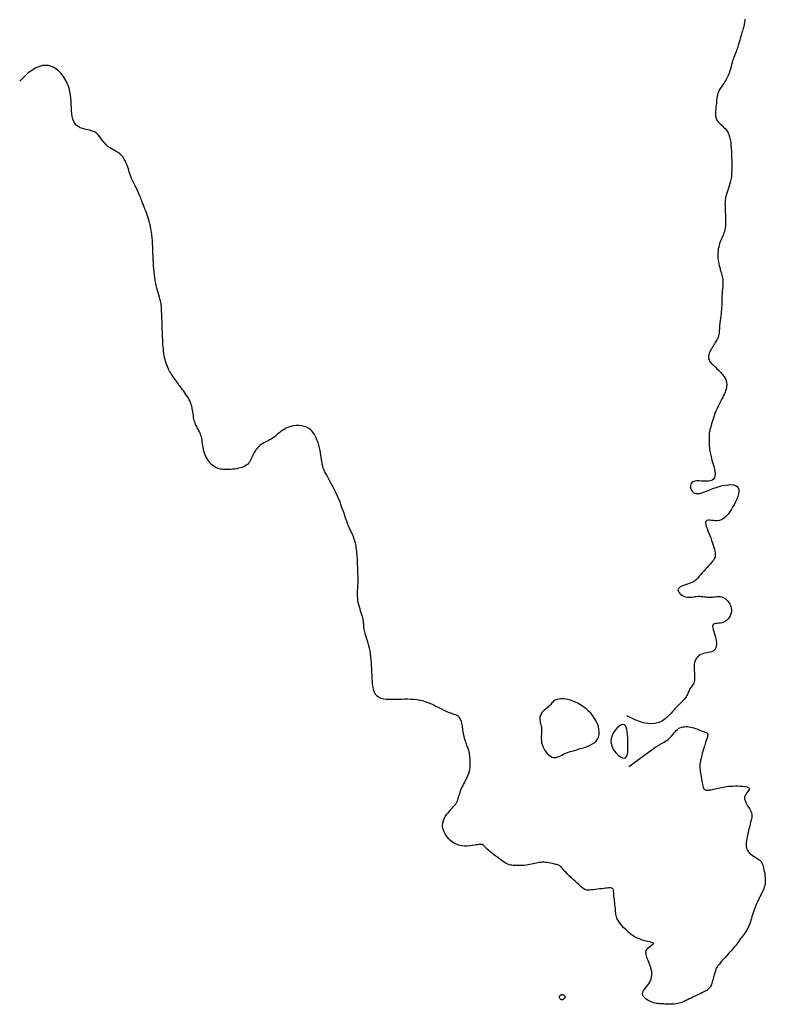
# Model space of a CAD drawing. Header units: millimetres. Extents: x 32690613 to 32693367, y 5343692 to 5344708.
# Tile 235 of 256: x 32692737 to 32692767, y 5343841 to 5343879. Entities that reach past the tile are written whole.
import ezdxf

# ---------------------------------------------------------------- set-up
doc = ezdxf.new("R2010")
doc.units = ezdxf.units.MM
doc.header["$LTSCALE"] = 20
doc.layers.add('02-DGM_HL_493.00', color=102, linetype='Continuous')

msp = doc.modelspace()

# ---------------------------------------------------------------- linework, layer by layer
at = {"layer": '02-DGM_HL_493.00', "elevation": 493, "flags": 128}
for points in [[(32692765.777, 5343879.487), (32692765.774, 5343879.428), (32692765.768, 5343879.375), (32692765.762, 5343879.327), (32692765.754, 5343879.283), (32692765.744, 5343879.24), (32692765.734, 5343879.198), (32692765.722, 5343879.155), (32692765.708, 5343879.109), (32692765.694, 5343879.06), (32692765.679, 5343879.007), (32692765.663, 5343878.951), (32692765.646, 5343878.893), (32692765.628, 5343878.833), (32692765.61, 5343878.771), (32692765.592, 5343878.708), (32692765.574, 5343878.645), (32692765.555, 5343878.582), (32692765.537, 5343878.519), (32692765.519, 5343878.458), (32692765.501, 5343878.398), (32692765.483, 5343878.341), (32692765.465, 5343878.287), (32692765.447, 5343878.236), (32692765.43, 5343878.189), (32692765.413, 5343878.147), (32692765.397, 5343878.107), (32692765.38, 5343878.069), (32692765.364, 5343878.03), (32692765.347, 5343877.989), (32692765.33, 5343877.944), (32692765.312, 5343877.892), (32692765.294, 5343877.834), (32692765.275, 5343877.766), (32692765.255, 5343877.691), (32692765.234, 5343877.609), (32692765.21, 5343877.524), (32692765.183, 5343877.436), (32692765.153, 5343877.347), (32692765.119, 5343877.26), (32692765.081, 5343877.175), (32692765.038, 5343877.094), (32692764.992, 5343877.017), (32692764.944, 5343876.944), (32692764.897, 5343876.874), (32692764.85, 5343876.806), (32692764.807, 5343876.74), (32692764.768, 5343876.675), (32692764.736, 5343876.611), (32692764.711, 5343876.547), (32692764.692, 5343876.484), (32692764.679, 5343876.42), (32692764.669, 5343876.355), (32692764.663, 5343876.289), (32692764.657, 5343876.221), (32692764.652, 5343876.151), (32692764.645, 5343876.079), (32692764.637, 5343876.005), (32692764.628, 5343875.929), (32692764.62, 5343875.852), (32692764.616, 5343875.776), (32692764.616, 5343875.701), (32692764.624, 5343875.629), (32692764.641, 5343875.56), (32692764.668, 5343875.496), (32692764.708, 5343875.438), (32692764.757, 5343875.383), (32692764.814, 5343875.329), (32692764.875, 5343875.275), (32692764.937, 5343875.219), (32692764.998, 5343875.157), (32692765.055, 5343875.09), (32692765.104, 5343875.013), (32692765.144, 5343874.926), (32692765.175, 5343874.83), (32692765.199, 5343874.725), (32692765.217, 5343874.614), (32692765.229, 5343874.498), (32692765.238, 5343874.377), (32692765.245, 5343874.254), (32692765.25, 5343874.129), (32692765.255, 5343874.004), (32692765.259, 5343873.88), (32692765.261, 5343873.757), (32692765.262, 5343873.636), (32692765.26, 5343873.518), (32692765.255, 5343873.402), (32692765.245, 5343873.29), (32692765.231, 5343873.183), (32692765.212, 5343873.081), (32692765.189, 5343872.983), (32692765.162, 5343872.891), (32692765.135, 5343872.804), (32692765.107, 5343872.722), (32692765.08, 5343872.646), (32692765.056, 5343872.574), (32692765.035, 5343872.508), (32692765.019, 5343872.448), (32692765.008, 5343872.392), (32692765, 5343872.34), (32692764.995, 5343872.291), (32692764.993, 5343872.246), (32692764.992, 5343872.202), (32692764.993, 5343872.159), (32692764.995, 5343872.118), (32692764.996, 5343872.076), (32692764.998, 5343872.033), (32692765, 5343871.99), (32692765.002, 5343871.944), (32692765.003, 5343871.896), (32692765.005, 5343871.844), (32692765.008, 5343871.789), (32692765.01, 5343871.729), (32692765.012, 5343871.664), (32692765.014, 5343871.595), (32692765.016, 5343871.523), (32692765.015, 5343871.45), (32692765.013, 5343871.376), (32692765.008, 5343871.302), (32692765, 5343871.23), (32692764.988, 5343871.161), (32692764.972, 5343871.096), (32692764.952, 5343871.033), (32692764.93, 5343870.973), (32692764.905, 5343870.915), (32692764.88, 5343870.856), (32692764.854, 5343870.798), (32692764.828, 5343870.738), (32692764.804, 5343870.676), (32692764.781, 5343870.611), (32692764.761, 5343870.543), (32692764.743, 5343870.473), (32692764.729, 5343870.402), (32692764.717, 5343870.329), (32692764.71, 5343870.255), (32692764.706, 5343870.18), (32692764.706, 5343870.105), (32692764.712, 5343870.03), (32692764.721, 5343869.956), (32692764.733, 5343869.882), (32692764.748, 5343869.81), (32692764.765, 5343869.74), (32692764.783, 5343869.672), (32692764.802, 5343869.605), (32692764.82, 5343869.542), (32692764.838, 5343869.482), (32692764.854, 5343869.424), (32692764.869, 5343869.369), (32692764.882, 5343869.315), (32692764.893, 5343869.263), (32692764.902, 5343869.212), (32692764.909, 5343869.162), (32692764.912, 5343869.112), (32692764.913, 5343869.062), (32692764.911, 5343869.011), (32692764.907, 5343868.96), (32692764.901, 5343868.907), (32692764.895, 5343868.853), (32692764.889, 5343868.797), (32692764.884, 5343868.738), (32692764.879, 5343868.677), (32692764.876, 5343868.613), (32692764.874, 5343868.546), (32692764.873, 5343868.476), (32692764.872, 5343868.403), (32692764.871, 5343868.327), (32692764.869, 5343868.249), (32692764.865, 5343868.168), (32692764.86, 5343868.084), (32692764.853, 5343867.999), (32692764.845, 5343867.912), (32692764.835, 5343867.825), (32692764.824, 5343867.74), (32692764.813, 5343867.657), (32692764.803, 5343867.579), (32692764.793, 5343867.506), (32692764.786, 5343867.439), (32692764.78, 5343867.38), (32692764.775, 5343867.328), (32692764.772, 5343867.282), (32692764.77, 5343867.242), (32692764.769, 5343867.205), (32692764.768, 5343867.172), (32692764.767, 5343867.142), (32692764.765, 5343867.113), (32692764.763, 5343867.085), (32692764.759, 5343867.058), (32692764.754, 5343867.03), (32692764.748, 5343867.003), (32692764.741, 5343866.975), (32692764.732, 5343866.946), (32692764.72, 5343866.917), (32692764.707, 5343866.886), (32692764.692, 5343866.853), (32692764.674, 5343866.818), (32692764.654, 5343866.782), (32692764.632, 5343866.743), (32692764.607, 5343866.702), (32692764.581, 5343866.658), (32692764.553, 5343866.611), (32692764.522, 5343866.562), (32692764.49, 5343866.509), (32692764.458, 5343866.454), (32692764.426, 5343866.397), (32692764.398, 5343866.339), (32692764.373, 5343866.281), (32692764.354, 5343866.224), (32692764.343, 5343866.169), (32692764.34, 5343866.115), (32692764.347, 5343866.065), (32692764.363, 5343866.017), (32692764.386, 5343865.971), (32692764.417, 5343865.927), (32692764.452, 5343865.885), (32692764.491, 5343865.844), (32692764.533, 5343865.803), (32692764.576, 5343865.763), (32692764.619, 5343865.723), (32692764.662, 5343865.683), (32692764.704, 5343865.643), (32692764.745, 5343865.603), (32692764.785, 5343865.563), (32692764.824, 5343865.523), (32692764.86, 5343865.482), (32692764.894, 5343865.442), (32692764.926, 5343865.401), (32692764.954, 5343865.361), (32692764.98, 5343865.32), (32692765.003, 5343865.278), (32692765.022, 5343865.236), (32692765.038, 5343865.193), (32692765.05, 5343865.149), (32692765.058, 5343865.104), (32692765.061, 5343865.057), (32692765.061, 5343865.01), (32692765.057, 5343864.96), (32692765.048, 5343864.909), (32692765.035, 5343864.855), (32692765.017, 5343864.799), (32692764.995, 5343864.74), (32692764.969, 5343864.678), (32692764.938, 5343864.612), (32692764.903, 5343864.544), (32692764.866, 5343864.472), (32692764.826, 5343864.398), (32692764.786, 5343864.321), (32692764.745, 5343864.241), (32692764.705, 5343864.158), (32692764.667, 5343864.074), (32692764.631, 5343863.987), (32692764.597, 5343863.899), (32692764.566, 5343863.812), (32692764.537, 5343863.726), (32692764.51, 5343863.642), (32692764.486, 5343863.563), (32692764.464, 5343863.49), (32692764.445, 5343863.423), (32692764.428, 5343863.363), (32692764.413, 5343863.31), (32692764.4, 5343863.261), (32692764.389, 5343863.214), (32692764.38, 5343863.168), (32692764.373, 5343863.121), (32692764.367, 5343863.071), (32692764.363, 5343863.017), (32692764.361, 5343862.956), (32692764.361, 5343862.891), (32692764.361, 5343862.822), (32692764.363, 5343862.751), (32692764.367, 5343862.679), (32692764.372, 5343862.608), (32692764.378, 5343862.54), (32692764.385, 5343862.475), (32692764.393, 5343862.415), (32692764.402, 5343862.359), (32692764.414, 5343862.303), (32692764.427, 5343862.248), (32692764.442, 5343862.189), (32692764.459, 5343862.126), (32692764.479, 5343862.057), (32692764.501, 5343861.979), (32692764.526, 5343861.892), (32692764.552, 5343861.799), (32692764.574, 5343861.702), (32692764.591, 5343861.606), (32692764.599, 5343861.514), (32692764.595, 5343861.43), (32692764.577, 5343861.357), (32692764.542, 5343861.3), (32692764.487, 5343861.26), (32692764.417, 5343861.236), (32692764.334, 5343861.224), (32692764.244, 5343861.221), (32692764.149, 5343861.223), (32692764.056, 5343861.228), (32692763.966, 5343861.232), (32692763.886, 5343861.233), (32692763.817, 5343861.226), (32692763.76, 5343861.213), (32692763.715, 5343861.193), (32692763.68, 5343861.167), (32692763.654, 5343861.136), (32692763.637, 5343861.1), (32692763.629, 5343861.059), (32692763.627, 5343861.014), (32692763.632, 5343860.966), (32692763.645, 5343860.916), (32692763.665, 5343860.868), (32692763.693, 5343860.824), (32692763.731, 5343860.786), (32692763.778, 5343860.756), (32692763.836, 5343860.738), (32692763.905, 5343860.733), (32692763.986, 5343860.744), (32692764.077, 5343860.767), (32692764.177, 5343860.801), (32692764.284, 5343860.842), (32692764.398, 5343860.887), (32692764.516, 5343860.933), (32692764.638, 5343860.977), (32692764.761, 5343861.017), (32692764.885, 5343861.049), (32692765.005, 5343861.072), (32692765.121, 5343861.085), (32692765.228, 5343861.087), (32692765.323, 5343861.077), (32692765.405, 5343861.054), (32692765.469, 5343861.016), (32692765.514, 5343860.963), (32692765.537, 5343860.894), (32692765.539, 5343860.811), (32692765.525, 5343860.718), (32692765.496, 5343860.616), (32692765.456, 5343860.51), (32692765.407, 5343860.402), (32692765.352, 5343860.295), (32692765.294, 5343860.192), (32692765.235, 5343860.095), (32692765.175, 5343860.005), (32692765.115, 5343859.924), (32692765.052, 5343859.852), (32692764.987, 5343859.791), (32692764.919, 5343859.741), (32692764.847, 5343859.702), (32692764.772, 5343859.677), (32692764.693, 5343859.664), (32692764.612, 5343859.662), (32692764.532, 5343859.666), (32692764.456, 5343859.673), (32692764.386, 5343859.678), (32692764.325, 5343859.679), (32692764.277, 5343859.671), (32692764.243, 5343859.65), (32692764.225, 5343859.615), (32692764.223, 5343859.565), (32692764.233, 5343859.503), (32692764.254, 5343859.431), (32692764.283, 5343859.35), (32692764.317, 5343859.263), (32692764.354, 5343859.171), (32692764.393, 5343859.076), (32692764.43, 5343858.98), (32692764.465, 5343858.885), (32692764.498, 5343858.791), (32692764.528, 5343858.701), (32692764.554, 5343858.614), (32692764.575, 5343858.533), (32692764.592, 5343858.458), (32692764.603, 5343858.392), (32692764.609, 5343858.334), (32692764.608, 5343858.283), (32692764.6, 5343858.237), (32692764.586, 5343858.194), (32692764.565, 5343858.151), (32692764.536, 5343858.108), (32692764.5, 5343858.061), (32692764.456, 5343858.008), (32692764.405, 5343857.948), (32692764.347, 5343857.883), (32692764.286, 5343857.814), (32692764.222, 5343857.743), (32692764.158, 5343857.673), (32692764.096, 5343857.604), (32692764.038, 5343857.539), (32692763.986, 5343857.48), (32692763.941, 5343857.428), (32692763.902, 5343857.383), (32692763.865, 5343857.344), (32692763.83, 5343857.31), (32692763.793, 5343857.28), (32692763.751, 5343857.253), (32692763.704, 5343857.228), (32692763.647, 5343857.204), (32692763.581, 5343857.181), (32692763.507, 5343857.158), (32692763.43, 5343857.133), (32692763.355, 5343857.107), (32692763.284, 5343857.079), (32692763.223, 5343857.048), (32692763.175, 5343857.013), (32692763.144, 5343856.974), (32692763.134, 5343856.931), (32692763.142, 5343856.885), (32692763.166, 5343856.838), (32692763.203, 5343856.792), (32692763.251, 5343856.749), (32692763.307, 5343856.711), (32692763.368, 5343856.679), (32692763.431, 5343856.656), (32692763.494, 5343856.642), (32692763.556, 5343856.637), (32692763.619, 5343856.639), (32692763.681, 5343856.645), (32692763.743, 5343856.653), (32692763.806, 5343856.663), (32692763.868, 5343856.671), (32692763.93, 5343856.675), (32692763.993, 5343856.675), (32692764.055, 5343856.672), (32692764.118, 5343856.665), (32692764.181, 5343856.657), (32692764.244, 5343856.65), (32692764.307, 5343856.643), (32692764.369, 5343856.639), (32692764.432, 5343856.639), (32692764.494, 5343856.644), (32692764.556, 5343856.652), (32692764.618, 5343856.66), (32692764.68, 5343856.666), (32692764.741, 5343856.669), (32692764.802, 5343856.666), (32692764.863, 5343856.654), (32692764.923, 5343856.631), (32692764.983, 5343856.596), (32692765.041, 5343856.549), (32692765.095, 5343856.493), (32692765.143, 5343856.429), (32692765.185, 5343856.36), (32692765.217, 5343856.285), (32692765.239, 5343856.209), (32692765.249, 5343856.131), (32692765.245, 5343856.055), (32692765.229, 5343855.98), (32692765.201, 5343855.909), (32692765.164, 5343855.844), (32692765.118, 5343855.784), (32692765.066, 5343855.732), (32692765.007, 5343855.689), (32692764.945, 5343855.655), (32692764.879, 5343855.633), (32692764.813, 5343855.62), (32692764.749, 5343855.612), (32692764.687, 5343855.607), (32692764.632, 5343855.602), (32692764.583, 5343855.594), (32692764.545, 5343855.58), (32692764.519, 5343855.558), (32692764.506, 5343855.525), (32692764.504, 5343855.481), (32692764.512, 5343855.429), (32692764.527, 5343855.369), (32692764.548, 5343855.303), (32692764.571, 5343855.231), (32692764.594, 5343855.156), (32692764.615, 5343855.079), (32692764.633, 5343855), (32692764.645, 5343854.921), (32692764.652, 5343854.845), (32692764.652, 5343854.772), (32692764.645, 5343854.703), (32692764.629, 5343854.641), (32692764.604, 5343854.588), (32692764.569, 5343854.543), (32692764.524, 5343854.509), (32692764.47, 5343854.484), (32692764.409, 5343854.465), (32692764.344, 5343854.451), (32692764.275, 5343854.438), (32692764.207, 5343854.426), (32692764.139, 5343854.41), (32692764.075, 5343854.39), (32692764.016, 5343854.364), (32692763.963, 5343854.33), (32692763.916, 5343854.289), (32692763.875, 5343854.242), (32692763.841, 5343854.188), (32692763.813, 5343854.128), (32692763.793, 5343854.062), (32692763.779, 5343853.99), (32692763.773, 5343853.912), (32692763.773, 5343853.829), (32692763.776, 5343853.745), (32692763.782, 5343853.66), (32692763.787, 5343853.577), (32692763.792, 5343853.498), (32692763.792, 5343853.423), (32692763.787, 5343853.356), (32692763.776, 5343853.298), (32692763.759, 5343853.247), (32692763.737, 5343853.202), (32692763.712, 5343853.161), (32692763.685, 5343853.124), (32692763.658, 5343853.088), (32692763.631, 5343853.053), (32692763.606, 5343853.015), (32692763.584, 5343852.976), (32692763.564, 5343852.933), (32692763.546, 5343852.889), (32692763.527, 5343852.844), (32692763.508, 5343852.798), (32692763.487, 5343852.753), (32692763.464, 5343852.708), (32692763.436, 5343852.664), (32692763.405, 5343852.622), (32692763.369, 5343852.582), (32692763.33, 5343852.543), (32692763.289, 5343852.504), (32692763.247, 5343852.466), (32692763.205, 5343852.428), (32692763.164, 5343852.39), (32692763.123, 5343852.352), (32692763.085, 5343852.312), (32692763.047, 5343852.27), (32692763.008, 5343852.225), (32692762.965, 5343852.177), (32692762.917, 5343852.123), (32692762.861, 5343852.062), (32692762.796, 5343851.995), (32692762.719, 5343851.919), (32692762.629, 5343851.836), (32692762.519, 5343851.755), (32692762.383, 5343851.687), (32692762.216, 5343851.644), (32692762.012, 5343851.638), (32692761.764, 5343851.679), (32692761.466, 5343851.78), (32692761.112, 5343851.951)], [(32692761.191, 5343849.952), (32692761.516, 5343850.188), (32692761.77, 5343850.372), (32692761.964, 5343850.511), (32692762.106, 5343850.613), (32692762.21, 5343850.686), (32692762.283, 5343850.736), (32692762.339, 5343850.771), (32692762.386, 5343850.799), (32692762.434, 5343850.826), (32692762.484, 5343850.854), (32692762.536, 5343850.883), (32692762.588, 5343850.914), (32692762.641, 5343850.947), (32692762.693, 5343850.983), (32692762.743, 5343851.022), (32692762.793, 5343851.066), (32692762.84, 5343851.113), (32692762.886, 5343851.164), (32692762.93, 5343851.216), (32692762.975, 5343851.269), (32692763.019, 5343851.319), (32692763.065, 5343851.367), (32692763.112, 5343851.41), (32692763.161, 5343851.447), (32692763.214, 5343851.476), (32692763.268, 5343851.499), (32692763.325, 5343851.514), (32692763.384, 5343851.523), (32692763.445, 5343851.527), (32692763.506, 5343851.525), (32692763.569, 5343851.518), (32692763.632, 5343851.507), (32692763.695, 5343851.492), (32692763.757, 5343851.474), (32692763.819, 5343851.454), (32692763.879, 5343851.432), (32692763.936, 5343851.41), (32692763.991, 5343851.388), (32692764.041, 5343851.368), (32692764.088, 5343851.35), (32692764.13, 5343851.334), (32692764.168, 5343851.321), (32692764.2, 5343851.309), (32692764.229, 5343851.298), (32692764.253, 5343851.287), (32692764.272, 5343851.276), (32692764.288, 5343851.264), (32692764.299, 5343851.25), (32692764.307, 5343851.233), (32692764.311, 5343851.214), (32692764.312, 5343851.193), (32692764.31, 5343851.169), (32692764.305, 5343851.143), (32692764.298, 5343851.115), (32692764.289, 5343851.084), (32692764.279, 5343851.051), (32692764.267, 5343851.016), (32692764.254, 5343850.979), (32692764.24, 5343850.939), (32692764.225, 5343850.895), (32692764.208, 5343850.848), (32692764.191, 5343850.796), (32692764.174, 5343850.74), (32692764.155, 5343850.68), (32692764.136, 5343850.614), (32692764.116, 5343850.545), (32692764.097, 5343850.473), (32692764.078, 5343850.401), (32692764.061, 5343850.331), (32692764.045, 5343850.262), (32692764.03, 5343850.199), (32692764.019, 5343850.14), (32692764.01, 5343850.089), (32692764.003, 5343850.043), (32692764, 5343850.001), (32692763.998, 5343849.959), (32692763.999, 5343849.916), (32692764.003, 5343849.871), (32692764.008, 5343849.82), (32692764.015, 5343849.762), (32692764.024, 5343849.696), (32692764.034, 5343849.623), (32692764.046, 5343849.545), (32692764.058, 5343849.466), (32692764.072, 5343849.388), (32692764.086, 5343849.314), (32692764.101, 5343849.245), (32692764.115, 5343849.185), (32692764.13, 5343849.136), (32692764.145, 5343849.097), (32692764.162, 5343849.067), (32692764.181, 5343849.045), (32692764.203, 5343849.03), (32692764.229, 5343849.021), (32692764.259, 5343849.017), (32692764.294, 5343849.017), (32692764.335, 5343849.02), (32692764.382, 5343849.025), (32692764.432, 5343849.033), (32692764.487, 5343849.042), (32692764.544, 5343849.053), (32692764.604, 5343849.066), (32692764.665, 5343849.079), (32692764.727, 5343849.092), (32692764.789, 5343849.106), (32692764.852, 5343849.12), (32692764.917, 5343849.133), (32692764.985, 5343849.146), (32692765.057, 5343849.157), (32692765.134, 5343849.167), (32692765.217, 5343849.174), (32692765.307, 5343849.179), (32692765.404, 5343849.181), (32692765.505, 5343849.18), (32692765.605, 5343849.176), (32692765.7, 5343849.169), (32692765.787, 5343849.157), (32692765.86, 5343849.142), (32692765.916, 5343849.122), (32692765.95, 5343849.098), (32692765.96, 5343849.07), (32692765.949, 5343849.037), (32692765.924, 5343848.999), (32692765.889, 5343848.956), (32692765.851, 5343848.909), (32692765.815, 5343848.858), (32692765.785, 5343848.802), (32692765.769, 5343848.741), (32692765.77, 5343848.676), (32692765.785, 5343848.608), (32692765.813, 5343848.539), (32692765.848, 5343848.469), (32692765.888, 5343848.4), (32692765.93, 5343848.333), (32692765.969, 5343848.27), (32692766.003, 5343848.213), (32692766.028, 5343848.161), (32692766.046, 5343848.115), (32692766.056, 5343848.071), (32692766.06, 5343848.027), (32692766.057, 5343847.983), (32692766.05, 5343847.936), (32692766.039, 5343847.884), (32692766.024, 5343847.824), (32692766.007, 5343847.757), (32692765.988, 5343847.683), (32692765.968, 5343847.602), (32692765.947, 5343847.518), (32692765.926, 5343847.431), (32692765.905, 5343847.344), (32692765.885, 5343847.256), (32692765.867, 5343847.171), (32692765.851, 5343847.09), (32692765.839, 5343847.012), (32692765.831, 5343846.938), (32692765.827, 5343846.868), (32692765.83, 5343846.802), (32692765.84, 5343846.739), (32692765.857, 5343846.681), (32692765.883, 5343846.626), (32692765.919, 5343846.576), (32692765.962, 5343846.529), (32692766.011, 5343846.486), (32692766.063, 5343846.447), (32692766.117, 5343846.41), (32692766.171, 5343846.377), (32692766.222, 5343846.347), (32692766.269, 5343846.319), (32692766.31, 5343846.293), (32692766.346, 5343846.268), (32692766.376, 5343846.243), (32692766.403, 5343846.215), (32692766.426, 5343846.184), (32692766.447, 5343846.148), (32692766.466, 5343846.105), (32692766.484, 5343846.055), (32692766.501, 5343845.995), (32692766.518, 5343845.928), (32692766.534, 5343845.856), (32692766.549, 5343845.781), (32692766.562, 5343845.705), (32692766.572, 5343845.63), (32692766.58, 5343845.559), (32692766.585, 5343845.493), (32692766.586, 5343845.434), (32692766.585, 5343845.382), (32692766.581, 5343845.337), (32692766.575, 5343845.297), (32692766.568, 5343845.262), (32692766.561, 5343845.231), (32692766.553, 5343845.204), (32692766.545, 5343845.18), (32692766.538, 5343845.157), (32692766.531, 5343845.137), (32692766.525, 5343845.118), (32692766.519, 5343845.099), (32692766.513, 5343845.082), (32692766.507, 5343845.065), (32692766.499, 5343845.047), (32692766.491, 5343845.029), (32692766.481, 5343845.01), (32692766.47, 5343844.99), (32692766.457, 5343844.966), (32692766.442, 5343844.939), (32692766.425, 5343844.907), (32692766.405, 5343844.87), (32692766.383, 5343844.825), (32692766.357, 5343844.773), (32692766.328, 5343844.713), (32692766.296, 5343844.645), (32692766.263, 5343844.572), (32692766.229, 5343844.494), (32692766.195, 5343844.414), (32692766.162, 5343844.332), (32692766.132, 5343844.25), (32692766.104, 5343844.17), (32692766.079, 5343844.093), (32692766.057, 5343844.018), (32692766.036, 5343843.946), (32692766.016, 5343843.876), (32692765.996, 5343843.808), (32692765.974, 5343843.742), (32692765.949, 5343843.677), (32692765.92, 5343843.612), (32692765.887, 5343843.549), (32692765.851, 5343843.487), (32692765.812, 5343843.426), (32692765.771, 5343843.368), (32692765.731, 5343843.312), (32692765.692, 5343843.26), (32692765.655, 5343843.21), (32692765.621, 5343843.165), (32692765.592, 5343843.124), (32692765.565, 5343843.085), (32692765.539, 5343843.047), (32692765.513, 5343843.009), (32692765.483, 5343842.967), (32692765.448, 5343842.922), (32692765.407, 5343842.869), (32692765.358, 5343842.809), (32692765.299, 5343842.74), (32692765.232, 5343842.664), (32692765.16, 5343842.583), (32692765.085, 5343842.5), (32692765.011, 5343842.418), (32692764.94, 5343842.339), (32692764.874, 5343842.265), (32692764.817, 5343842.2), (32692764.77, 5343842.146), (32692764.732, 5343842.1), (32692764.702, 5343842.062), (32692764.679, 5343842.029), (32692764.661, 5343841.999), (32692764.647, 5343841.971), (32692764.635, 5343841.943), (32692764.624, 5343841.913), (32692764.612, 5343841.88), (32692764.6, 5343841.843), (32692764.588, 5343841.803), (32692764.575, 5343841.76), (32692764.562, 5343841.715), (32692764.549, 5343841.669), (32692764.536, 5343841.622), (32692764.523, 5343841.574), (32692764.51, 5343841.525), (32692764.497, 5343841.477), (32692764.484, 5343841.43), (32692764.47, 5343841.385), (32692764.455, 5343841.341), (32692764.44, 5343841.3), (32692764.423, 5343841.262), (32692764.404, 5343841.228), (32692764.383, 5343841.198), (32692764.36, 5343841.172), (32692764.334, 5343841.147), (32692764.304, 5343841.125), (32692764.269, 5343841.103), (32692764.23, 5343841.08), (32692764.185, 5343841.057), (32692764.134, 5343841.031), (32692764.076, 5343841.003), (32692764.013, 5343840.972), (32692763.945, 5343840.939), (32692763.873, 5343840.905), (32692763.8, 5343840.87), (32692763.726, 5343840.834), (32692763.652, 5343840.799), (32692763.579, 5343840.765), (32692763.508, 5343840.731), (32692763.44, 5343840.699), (32692763.374, 5343840.67), (32692763.309, 5343840.643), (32692763.246, 5343840.618), (32692763.183, 5343840.597), (32692763.12, 5343840.58), (32692763.058, 5343840.568), (32692762.996, 5343840.559), (32692762.934, 5343840.555), (32692762.872, 5343840.553), (32692762.81, 5343840.554), (32692762.749, 5343840.557), (32692762.689, 5343840.561), (32692762.63, 5343840.565), (32692762.572, 5343840.568), (32692762.515, 5343840.571), (32692762.459, 5343840.573), (32692762.403, 5343840.576), (32692762.347, 5343840.58), (32692762.291, 5343840.588), (32692762.233, 5343840.598), (32692762.173, 5343840.613), (32692762.111, 5343840.634), (32692762.046, 5343840.66), (32692761.981, 5343840.693), (32692761.919, 5343840.73), (32692761.862, 5343840.772), (32692761.812, 5343840.817), (32692761.773, 5343840.865), (32692761.747, 5343840.915), (32692761.736, 5343840.967), (32692761.743, 5343841.019), (32692761.764, 5343841.072), (32692761.797, 5343841.127), (32692761.838, 5343841.183), (32692761.885, 5343841.24), (32692761.932, 5343841.299), (32692761.978, 5343841.36), (32692762.019, 5343841.422), (32692762.052, 5343841.488), (32692762.077, 5343841.555), (32692762.094, 5343841.625), (32692762.102, 5343841.698), (32692762.102, 5343841.773), (32692762.095, 5343841.851), (32692762.079, 5343841.932), (32692762.056, 5343842.016), (32692762.025, 5343842.103), (32692761.99, 5343842.191), (32692761.954, 5343842.28), (32692761.921, 5343842.367), (32692761.894, 5343842.451), (32692761.876, 5343842.532), (32692761.87, 5343842.606), (32692761.881, 5343842.674), (32692761.91, 5343842.733), (32692761.953, 5343842.784), (32692762.004, 5343842.828), (32692762.056, 5343842.866), (32692762.104, 5343842.898), (32692762.142, 5343842.925), (32692762.164, 5343842.947), (32692762.164, 5343842.967), (32692762.137, 5343842.983), (32692762.087, 5343842.999), (32692762.016, 5343843.016), (32692761.928, 5343843.036), (32692761.829, 5343843.061), (32692761.72, 5343843.093), (32692761.607, 5343843.134), (32692761.493, 5343843.186), (32692761.382, 5343843.25), (32692761.275, 5343843.324), (32692761.174, 5343843.406), (32692761.08, 5343843.492), (32692760.993, 5343843.58), (32692760.916, 5343843.667), (32692760.85, 5343843.75), (32692760.795, 5343843.826), (32692760.753, 5343843.894), (32692760.722, 5343843.954), (32692760.701, 5343844.009), (32692760.686, 5343844.061), (32692760.678, 5343844.111), (32692760.673, 5343844.162), (32692760.669, 5343844.217), (32692760.665, 5343844.276), (32692760.66, 5343844.341), (32692760.653, 5343844.412), (32692760.645, 5343844.486), (32692760.637, 5343844.562), (32692760.628, 5343844.637), (32692760.619, 5343844.71), (32692760.612, 5343844.778), (32692760.605, 5343844.841), (32692760.601, 5343844.897), (32692760.597, 5343844.945), (32692760.594, 5343844.986), (32692760.591, 5343845.022), (32692760.586, 5343845.051), (32692760.58, 5343845.076), (32692760.572, 5343845.097), (32692760.56, 5343845.114), (32692760.545, 5343845.127), (32692760.526, 5343845.138), (32692760.501, 5343845.145), (32692760.47, 5343845.15), (32692760.433, 5343845.151), (32692760.388, 5343845.15), (32692760.334, 5343845.146), (32692760.272, 5343845.14), (32692760.2, 5343845.131), (32692760.121, 5343845.121), (32692760.038, 5343845.11), (32692759.952, 5343845.098), (32692759.867, 5343845.087), (32692759.786, 5343845.078), (32692759.71, 5343845.071), (32692759.642, 5343845.067), (32692759.585, 5343845.066), (32692759.536, 5343845.07), (32692759.493, 5343845.08), (32692759.453, 5343845.095), (32692759.413, 5343845.117), (32692759.372, 5343845.146), (32692759.326, 5343845.184), (32692759.272, 5343845.231), (32692759.21, 5343845.287), (32692759.14, 5343845.35), (32692759.066, 5343845.418), (32692758.989, 5343845.489), (32692758.913, 5343845.561), (32692758.84, 5343845.63), (32692758.773, 5343845.696), (32692758.714, 5343845.755), (32692758.665, 5343845.806), (32692758.625, 5343845.849), (32692758.592, 5343845.886), (32692758.567, 5343845.916), (32692758.546, 5343845.941), (32692758.528, 5343845.963), (32692758.512, 5343845.981), (32692758.496, 5343845.997), (32692758.479, 5343846.011), (32692758.46, 5343846.024), (32692758.438, 5343846.037), (32692758.413, 5343846.049), (32692758.385, 5343846.06), (32692758.351, 5343846.072), (32692758.312, 5343846.084), (32692758.267, 5343846.096), (32692758.215, 5343846.109), (32692758.158, 5343846.122), (32692758.096, 5343846.135), (32692758.032, 5343846.146), (32692757.966, 5343846.155), (32692757.899, 5343846.162), (32692757.833, 5343846.166), (32692757.769, 5343846.166), (32692757.708, 5343846.161), (32692757.649, 5343846.153), (32692757.592, 5343846.142), (32692757.534, 5343846.128), (32692757.475, 5343846.114), (32692757.414, 5343846.099), (32692757.35, 5343846.085), (32692757.281, 5343846.072), (32692757.207, 5343846.06), (32692757.129, 5343846.051), (32692757.049, 5343846.044), (32692756.968, 5343846.039), (32692756.889, 5343846.036), (32692756.812, 5343846.034), (32692756.74, 5343846.035), (32692756.673, 5343846.037), (32692756.614, 5343846.04), (32692756.561, 5343846.047), (32692756.511, 5343846.056), (32692756.462, 5343846.07), (32692756.414, 5343846.089), (32692756.362, 5343846.114), (32692756.305, 5343846.147), (32692756.242, 5343846.187), (32692756.171, 5343846.235), (32692756.093, 5343846.29), (32692756.011, 5343846.35), (32692755.929, 5343846.412), (32692755.848, 5343846.475), (32692755.771, 5343846.536), (32692755.7, 5343846.594), (32692755.639, 5343846.646), (32692755.589, 5343846.69), (32692755.55, 5343846.728), (32692755.519, 5343846.76), (32692755.495, 5343846.785), (32692755.476, 5343846.807), (32692755.461, 5343846.824), (32692755.448, 5343846.837), (32692755.436, 5343846.848), (32692755.422, 5343846.857), (32692755.406, 5343846.864), (32692755.385, 5343846.868), (32692755.358, 5343846.87), (32692755.324, 5343846.87), (32692755.282, 5343846.866), (32692755.229, 5343846.859), (32692755.164, 5343846.849), (32692755.087, 5343846.836), (32692754.999, 5343846.823), (32692754.901, 5343846.811), (32692754.798, 5343846.804), (32692754.69, 5343846.804), (32692754.579, 5343846.815), (32692754.469, 5343846.838), (32692754.361, 5343846.878), (32692754.257, 5343846.934), (32692754.16, 5343847.007), (32692754.072, 5343847.092), (32692753.994, 5343847.186), (32692753.93, 5343847.288), (32692753.879, 5343847.394), (32692753.846, 5343847.502), (32692753.832, 5343847.608), (32692753.838, 5343847.709), (32692753.861, 5343847.806), (32692753.898, 5343847.898), (32692753.946, 5343847.984), (32692754, 5343848.063), (32692754.058, 5343848.136), (32692754.115, 5343848.202), (32692754.168, 5343848.26), (32692754.214, 5343848.31), (32692754.254, 5343848.353), (32692754.287, 5343848.39), (32692754.315, 5343848.422), (32692754.338, 5343848.45), (32692754.357, 5343848.475), (32692754.373, 5343848.497), (32692754.386, 5343848.519), (32692754.397, 5343848.54), (32692754.406, 5343848.562), (32692754.414, 5343848.586), (32692754.422, 5343848.612), (32692754.431, 5343848.641), (32692754.44, 5343848.674), (32692754.451, 5343848.712), (32692754.465, 5343848.756), (32692754.481, 5343848.806), (32692754.499, 5343848.861), (32692754.52, 5343848.92), (32692754.544, 5343848.983), (32692754.569, 5343849.048), (32692754.597, 5343849.114), (32692754.626, 5343849.179), (32692754.657, 5343849.244), (32692754.69, 5343849.307), (32692754.723, 5343849.369), (32692754.756, 5343849.43), (32692754.788, 5343849.491), (32692754.818, 5343849.554), (32692754.846, 5343849.619), (32692754.87, 5343849.687), (32692754.89, 5343849.76), (32692754.904, 5343849.836), (32692754.914, 5343849.916), (32692754.92, 5343849.997), (32692754.922, 5343850.079), (32692754.922, 5343850.159), (32692754.918, 5343850.236), (32692754.912, 5343850.308), (32692754.905, 5343850.374), (32692754.897, 5343850.432), (32692754.888, 5343850.485), (32692754.878, 5343850.532), (32692754.866, 5343850.576), (32692754.854, 5343850.617), (32692754.84, 5343850.659), (32692754.824, 5343850.701), (32692754.808, 5343850.745), (32692754.789, 5343850.793), (32692754.77, 5343850.845), (32692754.751, 5343850.899), (32692754.732, 5343850.956), (32692754.713, 5343851.015), (32692754.695, 5343851.075), (32692754.679, 5343851.136), (32692754.665, 5343851.198), (32692754.653, 5343851.26), (32692754.643, 5343851.322), (32692754.635, 5343851.383), (32692754.627, 5343851.444), (32692754.62, 5343851.503), (32692754.612, 5343851.56), (32692754.602, 5343851.615), (32692754.591, 5343851.668), (32692754.577, 5343851.718), (32692754.561, 5343851.765), (32692754.542, 5343851.809), (32692754.521, 5343851.849), (32692754.498, 5343851.886), (32692754.472, 5343851.917), (32692754.443, 5343851.945), (32692754.412, 5343851.967), (32692754.379, 5343851.984), (32692754.342, 5343851.998), (32692754.301, 5343852.01), (32692754.254, 5343852.023), (32692754.2, 5343852.038), (32692754.139, 5343852.058), (32692754.069, 5343852.083), (32692753.989, 5343852.117), (32692753.899, 5343852.16), (32692753.8, 5343852.21), (32692753.692, 5343852.266), (32692753.578, 5343852.323), (32692753.459, 5343852.381), (32692753.336, 5343852.436), (32692753.21, 5343852.485), (32692753.084, 5343852.527), (32692752.958, 5343852.558), (32692752.832, 5343852.581), (32692752.706, 5343852.596), (32692752.58, 5343852.604), (32692752.455, 5343852.607), (32692752.33, 5343852.607), (32692752.205, 5343852.603), (32692752.08, 5343852.599), (32692751.956, 5343852.594), (32692751.833, 5343852.591), (32692751.714, 5343852.593), (32692751.601, 5343852.601), (32692751.495, 5343852.616), (32692751.398, 5343852.642), (32692751.313, 5343852.68), (32692751.241, 5343852.733), (32692751.183, 5343852.8), (32692751.139, 5343852.882), (32692751.105, 5343852.976), (32692751.082, 5343853.081), (32692751.065, 5343853.193), (32692751.054, 5343853.312), (32692751.047, 5343853.434), (32692751.042, 5343853.559), (32692751.037, 5343853.684), (32692751.032, 5343853.808), (32692751.025, 5343853.931), (32692751.018, 5343854.053), (32692751.008, 5343854.173), (32692750.996, 5343854.29), (32692750.981, 5343854.404), (32692750.963, 5343854.515), (32692750.941, 5343854.621), (32692750.917, 5343854.723), (32692750.891, 5343854.82), (32692750.864, 5343854.912), (32692750.837, 5343854.998), (32692750.812, 5343855.078), (32692750.789, 5343855.15), (32692750.769, 5343855.216), (32692750.753, 5343855.274), (32692750.74, 5343855.326), (32692750.731, 5343855.371), (32692750.725, 5343855.412), (32692750.72, 5343855.449), (32692750.717, 5343855.484), (32692750.715, 5343855.516), (32692750.714, 5343855.547), (32692750.713, 5343855.579), (32692750.711, 5343855.611), (32692750.708, 5343855.645), (32692750.704, 5343855.683), (32692750.697, 5343855.723), (32692750.688, 5343855.769), (32692750.676, 5343855.821), (32692750.659, 5343855.879), (32692750.64, 5343855.944), (32692750.617, 5343856.016), (32692750.592, 5343856.093), (32692750.567, 5343856.174), (32692750.542, 5343856.258), (32692750.519, 5343856.344), (32692750.5, 5343856.429), (32692750.485, 5343856.514), (32692750.475, 5343856.597), (32692750.469, 5343856.678), (32692750.468, 5343856.756), (32692750.469, 5343856.832), (32692750.472, 5343856.905), (32692750.477, 5343856.975), (32692750.482, 5343857.042), (32692750.486, 5343857.106), (32692750.49, 5343857.168), (32692750.491, 5343857.226), (32692750.492, 5343857.282), (32692750.492, 5343857.336), (32692750.491, 5343857.388), (32692750.49, 5343857.44), (32692750.488, 5343857.49), (32692750.486, 5343857.54), (32692750.484, 5343857.59), (32692750.482, 5343857.64), (32692750.48, 5343857.692), (32692750.478, 5343857.744), (32692750.476, 5343857.798), (32692750.474, 5343857.854), (32692750.472, 5343857.912), (32692750.469, 5343857.973), (32692750.467, 5343858.037), (32692750.464, 5343858.103), (32692750.461, 5343858.172), (32692750.457, 5343858.241), (32692750.452, 5343858.312), (32692750.446, 5343858.383), (32692750.439, 5343858.453), (32692750.431, 5343858.522), (32692750.421, 5343858.59), (32692750.41, 5343858.656), (32692750.397, 5343858.721), (32692750.382, 5343858.785), (32692750.366, 5343858.848), (32692750.347, 5343858.91), (32692750.326, 5343858.972), (32692750.303, 5343859.034), (32692750.277, 5343859.096), (32692750.25, 5343859.158), (32692750.22, 5343859.223), (32692750.189, 5343859.29), (32692750.157, 5343859.361), (32692750.124, 5343859.437), (32692750.09, 5343859.519), (32692750.055, 5343859.608), (32692750.02, 5343859.704), (32692749.984, 5343859.807), (32692749.947, 5343859.916), (32692749.908, 5343860.03), (32692749.867, 5343860.147), (32692749.824, 5343860.268), (32692749.778, 5343860.39), (32692749.728, 5343860.513), (32692749.674, 5343860.635), (32692749.618, 5343860.757), (32692749.56, 5343860.876), (32692749.502, 5343860.99), (32692749.445, 5343861.1), (32692749.39, 5343861.203), (32692749.338, 5343861.299), (32692749.291, 5343861.385), (32692749.249, 5343861.462), (32692749.212, 5343861.531), (32692749.179, 5343861.593), (32692749.152, 5343861.651), (32692749.128, 5343861.706), (32692749.108, 5343861.761), (32692749.091, 5343861.817), (32692749.077, 5343861.877), (32692749.065, 5343861.942), (32692749.055, 5343862.012), (32692749.045, 5343862.087), (32692749.034, 5343862.167), (32692749.022, 5343862.253), (32692749.008, 5343862.344), (32692748.99, 5343862.439), (32692748.968, 5343862.54), (32692748.94, 5343862.645), (32692748.906, 5343862.753), (32692748.866, 5343862.861), (32692748.819, 5343862.965), (32692748.764, 5343863.064), (32692748.701, 5343863.155), (32692748.63, 5343863.235), (32692748.549, 5343863.302), (32692748.458, 5343863.353), (32692748.361, 5343863.39), (32692748.257, 5343863.412), (32692748.151, 5343863.422), (32692748.044, 5343863.42), (32692747.939, 5343863.407), (32692747.837, 5343863.385), (32692747.74, 5343863.354), (32692747.652, 5343863.316), (32692747.57, 5343863.271), (32692747.495, 5343863.223), (32692747.424, 5343863.171), (32692747.358, 5343863.119), (32692747.294, 5343863.067), (32692747.233, 5343863.017), (32692747.172, 5343862.97), (32692747.111, 5343862.929), (32692747.05, 5343862.891), (32692746.99, 5343862.857), (32692746.931, 5343862.825), (32692746.873, 5343862.795), (32692746.816, 5343862.765), (32692746.762, 5343862.734), (32692746.71, 5343862.702), (32692746.66, 5343862.668), (32692746.613, 5343862.631), (32692746.569, 5343862.591), (32692746.528, 5343862.549), (32692746.489, 5343862.505), (32692746.453, 5343862.458), (32692746.42, 5343862.408), (32692746.389, 5343862.356), (32692746.361, 5343862.302), (32692746.335, 5343862.246), (32692746.309, 5343862.189), (32692746.284, 5343862.133), (32692746.256, 5343862.078), (32692746.226, 5343862.025), (32692746.193, 5343861.975), (32692746.156, 5343861.93), (32692746.113, 5343861.889), (32692746.066, 5343861.853), (32692746.013, 5343861.821), (32692745.956, 5343861.794), (32692745.895, 5343861.77), (32692745.831, 5343861.749), (32692745.763, 5343861.732), (32692745.692, 5343861.717), (32692745.618, 5343861.705), (32692745.543, 5343861.696), (32692745.467, 5343861.689), (32692745.391, 5343861.685), (32692745.316, 5343861.683), (32692745.243, 5343861.684), (32692745.174, 5343861.688), (32692745.109, 5343861.694), (32692745.048, 5343861.704), (32692744.992, 5343861.716), (32692744.94, 5343861.732), (32692744.891, 5343861.752), (32692744.844, 5343861.776), (32692744.8, 5343861.803), (32692744.756, 5343861.836), (32692744.713, 5343861.873), (32692744.669, 5343861.916), (32692744.627, 5343861.964), (32692744.585, 5343862.016), (32692744.545, 5343862.072), (32692744.508, 5343862.132), (32692744.473, 5343862.196), (32692744.443, 5343862.264), (32692744.417, 5343862.334), (32692744.395, 5343862.408), (32692744.378, 5343862.483), (32692744.364, 5343862.559), (32692744.353, 5343862.634), (32692744.343, 5343862.709), (32692744.333, 5343862.781), (32692744.322, 5343862.85), (32692744.311, 5343862.914), (32692744.297, 5343862.974), (32692744.28, 5343863.028), (32692744.263, 5343863.079), (32692744.243, 5343863.127), (32692744.223, 5343863.172), (32692744.201, 5343863.215), (32692744.179, 5343863.256), (32692744.157, 5343863.297), (32692744.134, 5343863.338), (32692744.112, 5343863.38), (32692744.091, 5343863.423), (32692744.07, 5343863.468), (32692744.051, 5343863.515), (32692744.033, 5343863.566), (32692744.017, 5343863.621), (32692744.003, 5343863.68), (32692743.991, 5343863.745), (32692743.98, 5343863.814), (32692743.971, 5343863.886), (32692743.96, 5343863.96), (32692743.949, 5343864.036), (32692743.935, 5343864.112), (32692743.918, 5343864.187), (32692743.897, 5343864.26), (32692743.87, 5343864.331), (32692743.84, 5343864.399), (32692743.805, 5343864.465), (32692743.768, 5343864.53), (32692743.728, 5343864.593), (32692743.686, 5343864.655), (32692743.642, 5343864.716), (32692743.598, 5343864.777), (32692743.554, 5343864.837), (32692743.51, 5343864.898), (32692743.467, 5343864.958), (32692743.424, 5343865.018), (32692743.381, 5343865.077), (32692743.339, 5343865.135), (32692743.298, 5343865.192), (32692743.258, 5343865.247), (32692743.218, 5343865.301), (32692743.181, 5343865.354), (32692743.144, 5343865.407), (32692743.108, 5343865.46), (32692743.075, 5343865.514), (32692743.042, 5343865.569), (32692743.011, 5343865.627), (32692742.982, 5343865.687), (32692742.954, 5343865.75), (32692742.928, 5343865.816), (32692742.904, 5343865.885), (32692742.882, 5343865.957), (32692742.862, 5343866.032), (32692742.844, 5343866.109), (32692742.828, 5343866.189), (32692742.814, 5343866.272), (32692742.803, 5343866.357), (32692742.793, 5343866.443), (32692742.785, 5343866.529), (32692742.779, 5343866.614), (32692742.774, 5343866.696), (32692742.77, 5343866.774), (32692742.767, 5343866.846), (32692742.764, 5343866.912), (32692742.762, 5343866.971), (32692742.76, 5343867.024), (32692742.758, 5343867.073), (32692742.756, 5343867.121), (32692742.754, 5343867.168), (32692742.752, 5343867.217), (32692742.75, 5343867.27), (32692742.748, 5343867.329), (32692742.746, 5343867.395), (32692742.743, 5343867.467), (32692742.74, 5343867.542), (32692742.737, 5343867.62), (32692742.734, 5343867.698), (32692742.731, 5343867.774), (32692742.728, 5343867.846), (32692742.725, 5343867.912), (32692742.723, 5343867.97), (32692742.721, 5343868.022), (32692742.719, 5343868.068), (32692742.717, 5343868.108), (32692742.714, 5343868.145), (32692742.711, 5343868.177), (32692742.708, 5343868.208), (32692742.704, 5343868.236), (32692742.7, 5343868.264), (32692742.694, 5343868.292), (32692742.687, 5343868.322), (32692742.679, 5343868.355), (32692742.669, 5343868.392), (32692742.657, 5343868.435), (32692742.642, 5343868.484), (32692742.626, 5343868.542), (32692742.606, 5343868.608), (32692742.585, 5343868.683), (32692742.563, 5343868.765), (32692742.539, 5343868.855), (32692742.516, 5343868.951), (32692742.494, 5343869.052), (32692742.474, 5343869.159), (32692742.455, 5343869.269), (32692742.44, 5343869.382), (32692742.427, 5343869.499), (32692742.417, 5343869.617), (32692742.408, 5343869.738), (32692742.401, 5343869.861), (32692742.395, 5343869.984), (32692742.389, 5343870.109), (32692742.384, 5343870.233), (32692742.379, 5343870.358), (32692742.374, 5343870.483), (32692742.368, 5343870.606), (32692742.36, 5343870.728), (32692742.35, 5343870.847), (32692742.338, 5343870.965), (32692742.323, 5343871.079), (32692742.305, 5343871.189), (32692742.284, 5343871.296), (32692742.259, 5343871.398), (32692742.233, 5343871.495), (32692742.205, 5343871.587), (32692742.176, 5343871.673), (32692742.149, 5343871.752), (32692742.122, 5343871.825), (32692742.097, 5343871.89), (32692742.075, 5343871.948), (32692742.056, 5343872), (32692742.038, 5343872.047), (32692742.022, 5343872.09), (32692742.006, 5343872.132), (32692741.99, 5343872.173), (32692741.975, 5343872.215), (32692741.958, 5343872.26), (32692741.94, 5343872.308), (32692741.92, 5343872.359), (32692741.899, 5343872.414), (32692741.877, 5343872.47), (32692741.853, 5343872.529), (32692741.828, 5343872.589), (32692741.801, 5343872.65), (32692741.773, 5343872.711), (32692741.744, 5343872.773), (32692741.715, 5343872.833), (32692741.685, 5343872.893), (32692741.655, 5343872.951), (32692741.627, 5343873.006), (32692741.6, 5343873.059), (32692741.575, 5343873.108), (32692741.553, 5343873.153), (32692741.534, 5343873.194), (32692741.518, 5343873.232), (32692741.503, 5343873.269), (32692741.49, 5343873.307), (32692741.477, 5343873.347), (32692741.463, 5343873.391), (32692741.448, 5343873.441), (32692741.431, 5343873.499), (32692741.412, 5343873.565), (32692741.389, 5343873.638), (32692741.362, 5343873.716), (32692741.33, 5343873.796), (32692741.293, 5343873.876), (32692741.249, 5343873.955), (32692741.199, 5343874.029), (32692741.141, 5343874.096), (32692741.075, 5343874.155), (32692741.003, 5343874.208), (32692740.927, 5343874.255), (32692740.848, 5343874.3), (32692740.769, 5343874.345), (32692740.692, 5343874.392), (32692740.618, 5343874.442), (32692740.55, 5343874.498), (32692740.488, 5343874.562), (32692740.432, 5343874.631), (32692740.378, 5343874.703), (32692740.325, 5343874.776), (32692740.27, 5343874.847), (32692740.211, 5343874.913), (32692740.145, 5343874.972), (32692740.071, 5343875.022), (32692739.986, 5343875.06), (32692739.893, 5343875.09), (32692739.795, 5343875.114), (32692739.696, 5343875.137), (32692739.599, 5343875.163), (32692739.507, 5343875.193), (32692739.423, 5343875.233), (32692739.352, 5343875.286), (32692739.294, 5343875.353), (32692739.249, 5343875.435), (32692739.216, 5343875.529), (32692739.192, 5343875.634), (32692739.176, 5343875.746), (32692739.165, 5343875.865), (32692739.158, 5343875.987), (32692739.152, 5343876.112), (32692739.147, 5343876.237), (32692739.139, 5343876.363), (32692739.124, 5343876.49), (32692739.101, 5343876.621), (32692739.066, 5343876.754), (32692739.016, 5343876.892), (32692738.949, 5343877.035), (32692738.86, 5343877.184), (32692738.748, 5343877.337), (32692738.61, 5343877.478), (32692738.444, 5343877.589), (32692738.248, 5343877.65), (32692738.019, 5343877.644), (32692737.755, 5343877.552), (32692737.455, 5343877.354), (32692737.115, 5343877.033)]]:
    msp.add_lwpolyline(points, dxfattribs=at)
for points in [[(32692759.838, 5343851.853), (32692759.766, 5343851.955), (32692759.686, 5343852.052), (32692759.598, 5343852.143), (32692759.503, 5343852.227), (32692759.404, 5343852.304), (32692759.301, 5343852.373), (32692759.196, 5343852.435), (32692759.09, 5343852.487), (32692758.984, 5343852.531), (32692758.88, 5343852.565), (32692758.779, 5343852.591), (32692758.682, 5343852.608), (32692758.591, 5343852.618), (32692758.506, 5343852.62), (32692758.43, 5343852.614), (32692758.363, 5343852.602), (32692758.306, 5343852.583), (32692758.258, 5343852.558), (32692758.218, 5343852.529), (32692758.183, 5343852.497), (32692758.152, 5343852.463), (32692758.123, 5343852.428), (32692758.095, 5343852.393), (32692758.066, 5343852.36), (32692758.035, 5343852.329), (32692758.002, 5343852.299), (32692757.967, 5343852.271), (32692757.932, 5343852.243), (32692757.897, 5343852.216), (32692757.862, 5343852.188), (32692757.829, 5343852.158), (32692757.798, 5343852.127), (32692757.769, 5343852.093), (32692757.743, 5343852.057), (32692757.721, 5343852.02), (32692757.702, 5343851.981), (32692757.688, 5343851.94), (32692757.677, 5343851.899), (32692757.672, 5343851.858), (32692757.671, 5343851.816), (32692757.675, 5343851.775), (32692757.683, 5343851.732), (32692757.693, 5343851.689), (32692757.705, 5343851.644), (32692757.717, 5343851.596), (32692757.728, 5343851.545), (32692757.737, 5343851.49), (32692757.741, 5343851.43), (32692757.742, 5343851.365), (32692757.739, 5343851.295), (32692757.735, 5343851.221), (32692757.732, 5343851.144), (32692757.731, 5343851.065), (32692757.735, 5343850.984), (32692757.746, 5343850.902), (32692757.765, 5343850.819), (32692757.794, 5343850.737), (32692757.832, 5343850.657), (32692757.877, 5343850.581), (32692757.928, 5343850.511), (32692757.983, 5343850.449), (32692758.041, 5343850.395), (32692758.099, 5343850.353), (32692758.157, 5343850.323), (32692758.213, 5343850.307), (32692758.268, 5343850.304), (32692758.322, 5343850.311), (32692758.376, 5343850.326), (32692758.43, 5343850.348), (32692758.486, 5343850.374), (32692758.543, 5343850.403), (32692758.603, 5343850.432), (32692758.666, 5343850.46), (32692758.733, 5343850.486), (32692758.804, 5343850.512), (32692758.878, 5343850.537), (32692758.958, 5343850.562), (32692759.043, 5343850.588), (32692759.133, 5343850.615), (32692759.229, 5343850.643), (32692759.33, 5343850.673), (32692759.435, 5343850.706), (32692759.539, 5343850.743), (32692759.641, 5343850.785), (32692759.736, 5343850.834), (32692759.822, 5343850.89), (32692759.895, 5343850.955), (32692759.953, 5343851.03), (32692759.993, 5343851.115), (32692760.015, 5343851.209), (32692760.021, 5343851.311), (32692760.011, 5343851.417), (32692759.987, 5343851.526), (32692759.949, 5343851.637), (32692759.899, 5343851.746)], [(32692761.011, 5343850.279), (32692761.065, 5343850.296), (32692761.105, 5343850.34), (32692761.132, 5343850.407), (32692761.149, 5343850.493), (32692761.157, 5343850.594), (32692761.158, 5343850.707), (32692761.156, 5343850.827), (32692761.152, 5343850.951), (32692761.146, 5343851.076), (32692761.139, 5343851.196), (32692761.129, 5343851.308), (32692761.113, 5343851.409), (32692761.09, 5343851.493), (32692761.057, 5343851.558), (32692761.015, 5343851.598), (32692760.959, 5343851.611), (32692760.89, 5343851.593), (32692760.813, 5343851.548), (32692760.732, 5343851.479), (32692760.655, 5343851.391), (32692760.586, 5343851.287), (32692760.53, 5343851.172), (32692760.495, 5343851.05), (32692760.485, 5343850.925), (32692760.505, 5343850.802), (32692760.55, 5343850.683), (32692760.613, 5343850.573), (32692760.691, 5343850.475), (32692760.775, 5343850.393), (32692760.86, 5343850.33), (32692760.941, 5343850.291)], [(32692758.626, 5343840.77), (32692758.616, 5343840.761), (32692758.606, 5343840.752), (32692758.596, 5343840.744), (32692758.586, 5343840.738), (32692758.575, 5343840.733), (32692758.563, 5343840.731), (32692758.551, 5343840.731), (32692758.537, 5343840.733), (32692758.523, 5343840.739), (32692758.508, 5343840.748), (32692758.494, 5343840.759), (32692758.48, 5343840.772), (32692758.468, 5343840.787), (32692758.458, 5343840.803), (32692758.452, 5343840.82), (32692758.449, 5343840.838), (32692758.451, 5343840.856), (32692758.456, 5343840.873), (32692758.465, 5343840.89), (32692758.477, 5343840.905), (32692758.491, 5343840.918), (32692758.508, 5343840.928), (32692758.526, 5343840.934), (32692758.544, 5343840.937), (32692758.564, 5343840.936), (32692758.583, 5343840.931), (32692758.602, 5343840.922), (32692758.62, 5343840.912), (32692758.636, 5343840.899), (32692758.65, 5343840.886), (32692758.66, 5343840.872), (32692758.668, 5343840.858), (32692758.671, 5343840.845), (32692758.671, 5343840.832), (32692758.668, 5343840.821), (32692758.662, 5343840.81), (32692758.655, 5343840.799), (32692758.646, 5343840.789), (32692758.636, 5343840.779)]]:
    msp.add_lwpolyline(points, close=True, dxfattribs=at)

doc.saveas('drawing.dxf')
